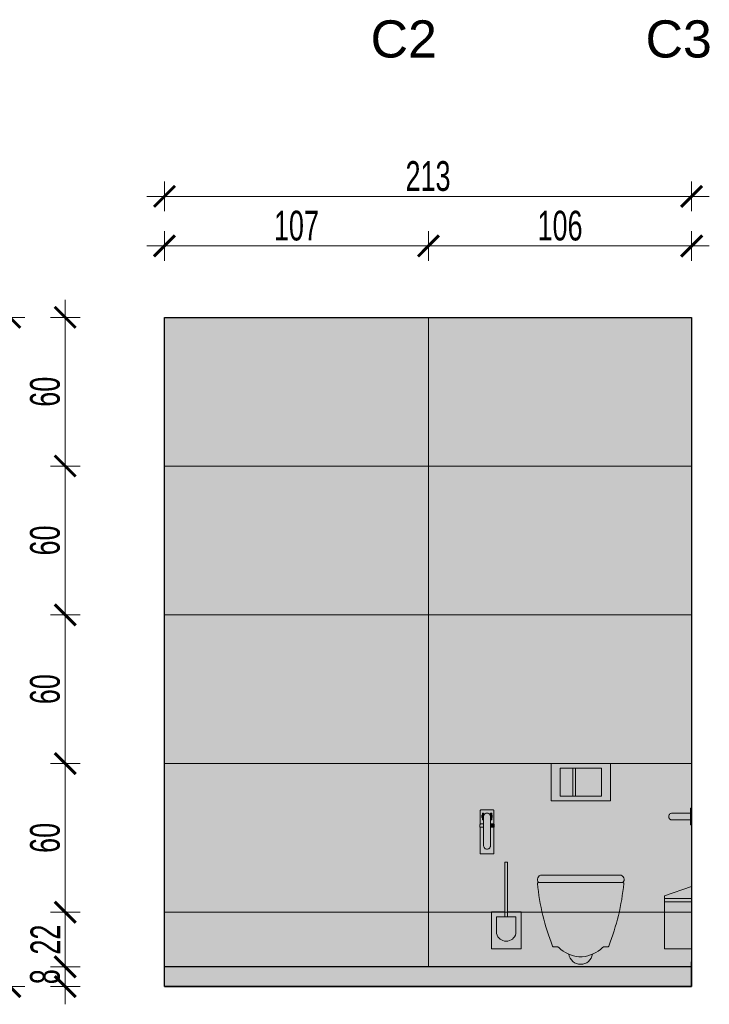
# Model space of a CAD drawing. Header units: millimetres. Extents: x -13532 to 2392, y -5241 to 5322.
# Tile 20 of 256: x -7083 to -6805, y -4792 to -4395. Entities that reach past the tile are written whole.
import ezdxf

# ---------------------------------------------------------------- set-up
doc = ezdxf.new("R2010")
doc.units = ezdxf.units.MM
doc.layers.get('0').update_dxf_attribs({"lineweight": 9, "true_color": 0x939393})
doc.layers.get('Defpoints').update_dxf_attribs({"true_color": 0xdae6d4})
for name, color, linetype, lineweight in [('- AGP-1_SCIANY_WEWN', 91, 'Continuous', 30), ('_A_KOLORYSTYKA ŚCIAN', 40, 'Continuous', 5), ('_A_ROZWINIĘCIA_MEBLE', 251, 'Continuous', 15), ('_A_ROZWINIĘCIA_OPISY', 252, 'Continuous', 15), ('_A_ROZWINIĘCIA_WYMIARY', 252, 'Continuous', 15), ('_A_WIDOK', 163, 'Continuous', 13), ('_ROZWINIĘCIA_MEBLE', 251, 'Continuous', 15)]:
    doc.layers.add(name, color=color, linetype=linetype, lineweight=lineweight)
doc.layers.add('WYMIAR', color=7, linetype='Continuous')
doc.styles.add('DIM', font='arial.ttf', dxfattribs={"width": 0.65})
doc.styles.get("Standard").update_dxf_attribs({"font": 'arial.ttf'})
doc.dimstyles.new('BP_EU_25-50', dxfattribs={"dimtxt": 12, "dimasz": 0.8, "dimexe": 0.75, "dimexo": 1, "dimgap": 2, "dimtad": 1, "dimdec": 0, "dimzin": 9, "dimdsep": 46, "dimtxsty": 'DIM', "dimblk": 'ARCH_1', "dimcen": 0, "dimdle": 50, "dimse1": 1, "dimse2": 1, "dimclrd": 256, "dimclre": 256, "dimclrt": 256, "dimadec": 0, "dimazin": 2, "dimtfac": 1, "dimtdec": 0, "dimtix": 1, "dimtmove": 2, "dimatfit": 0, "dimfxl": 0.75, "dimtolj": 1, "dimtzin": 0, "dimlwd": 15, "dimlwe": -1, "dimarcsym": 0})

# ---------------------------------------------------------------- blocks, each defined once
blk = doc.blocks.new('ARCH_1')
for p, q in [((0, 7.5), (0, -7.5)), ((8.92, 0), (-8.92, 0))]:
    blk.add_line(p, q)
at = {"const_width": 1.5}
blk.add_lwpolyline([(5.3, 5.3), (-5.3, -5.3)], dxfattribs=at)
blk = doc.blocks.new('*D813')
at = {"layer": '_A_ROZWINIĘCIA_WYMIARY', "lineweight": 15}
blk.add_line((-6917.12, -4486.04), (-6812.44, -4486.04), dxfattribs=at)
at = {"layer": 'Defpoints', "color": 0}
for p in [(-6811.64, -4486.04), (-6917.92, -4542.83), (-6811.64, -4554.84)]:
    blk.add_point(p, dxfattribs=at)
at = {"layer": '_A_ROZWINIĘCIA_WYMIARY', "lineweight": 15, "xscale": 0.8, "yscale": 0.8, "zscale": 0.8, "rotation": 180}
blk.add_blockref('ARCH_1', (-6917.92, -4486.04), dxfattribs=at)
at = {"layer": '_A_ROZWINIĘCIA_WYMIARY', "lineweight": 15, "xscale": 0.8, "yscale": 0.8, "zscale": 0.8}
blk.add_blockref('ARCH_1', (-6811.64, -4486.04), dxfattribs=at)
at = {"layer": '_A_ROZWINIĘCIA_WYMIARY', "insert": (-6864.78, -4477.91), "char_height": 12, "attachment_point": 5, "style": 'DIM'}
blk.add_mtext('\\A1;106', dxfattribs=at)
blk = doc.blocks.new('*D814')
at = {"layer": '_A_ROZWINIĘCIA_WYMIARY', "lineweight": 15}
blk.add_line((-7023.74, -4486.04), (-6918.72, -4486.04), dxfattribs=at)
at = {"layer": 'Defpoints', "color": 0}
for p in [(-6917.92, -4486.04), (-7024.54, -4514.84), (-6917.92, -4519.03)]:
    blk.add_point(p, dxfattribs=at)
at = {"layer": '_A_ROZWINIĘCIA_WYMIARY', "lineweight": 15, "xscale": 0.8, "yscale": 0.8, "zscale": 0.8, "rotation": 180}
blk.add_blockref('ARCH_1', (-7024.54, -4486.04), dxfattribs=at)
at = {"layer": '_A_ROZWINIĘCIA_WYMIARY', "lineweight": 15, "xscale": 0.8, "yscale": 0.8, "zscale": 0.8}
blk.add_blockref('ARCH_1', (-6917.92, -4486.04), dxfattribs=at)
at = {"layer": '_A_ROZWINIĘCIA_WYMIARY', "insert": (-6971.23, -4477.91), "char_height": 12, "attachment_point": 5, "style": 'DIM'}
blk.add_mtext('\\A1;107', dxfattribs=at)
blk = doc.blocks.new('*D815')
at = {"layer": '_A_ROZWINIĘCIA_WYMIARY', "lineweight": 15}
blk.add_line((-7023.74, -4466.03), (-6812.44, -4466.03), dxfattribs=at)
at = {"layer": 'Defpoints', "color": 0}
for p in [(-6811.64, -4466.03), (-7024.54, -4514.84), (-6811.64, -4514.78)]:
    blk.add_point(p, dxfattribs=at)
at = {"layer": '_A_ROZWINIĘCIA_WYMIARY', "lineweight": 15, "xscale": 0.8, "yscale": 0.8, "zscale": 0.8, "rotation": 180}
blk.add_blockref('ARCH_1', (-7024.54, -4466.03), dxfattribs=at)
at = {"layer": '_A_ROZWINIĘCIA_WYMIARY', "lineweight": 15, "xscale": 0.8, "yscale": 0.8, "zscale": 0.8}
blk.add_blockref('ARCH_1', (-6811.64, -4466.03), dxfattribs=at)
at = {"layer": '_A_ROZWINIĘCIA_WYMIARY', "insert": (-6918.09, -4457.9), "char_height": 12, "attachment_point": 5, "style": 'DIM'}
blk.add_mtext('\\A1;213', dxfattribs=at)
blk = doc.blocks.new('A$C60245799')
at = {"layer": '_ROZWINIĘCIA_MEBLE'}
h = blk.add_hatch(color=256, dxfattribs=at)
h.dxf.hatch_style = 1
h.set_gradient(color1=(101, 101, 97), rotation=180, centered=1, tint=1)
h.paths.add_polyline_path([(5.73, 40.65), (5.72, 40.69), (5.71, 40.72), (5.7, 40.75), (5.68, 40.78), (5.65, 40.8), (5.63, 40.82), (5.59, 40.84), (5.56, 40.85), (5.53, 40.85), (2.53, 40.85), (2.49, 40.85), (2.46, 40.84), (2.43, 40.82), (2.4, 40.8), (2.37, 40.78), (2.35, 40.75), (2.34, 40.72), (2.33, 40.69), (2.33, 40.65), (2.33, 37.28), (2.38, 37.31), (2.42, 37.33), (2.47, 37.35), (2.53, 37.35), (3.18, 37.35), (3.18, 38.35), (2.87, 38.35), (2.87, 38.95), (2.73, 38.95), (2.73, 39.51), (2.87, 39.51), (2.87, 40.05), (3.18, 40.05), (3.18, 39.2), (3.19, 39.35), (3.23, 39.49), (3.29, 39.63), (3.37, 39.75), (3.48, 39.85), (3.6, 39.94), (3.74, 40), (3.88, 40.04), (4.03, 40.05), (4.17, 40.04), (4.32, 40), (4.45, 39.94), (4.57, 39.85), (4.68, 39.75), (4.76, 39.63), (4.82, 39.49), (4.86, 39.35), (4.88, 39.2), (4.88, 40.05), (5.18, 40.05), (5.18, 39.51), (5.33, 39.51), (5.33, 38.95), (5.18, 38.95), (5.18, 38.35), (4.88, 38.35), (4.88, 37.35), (5.53, 37.35), (5.58, 37.35), (5.63, 37.33), (5.68, 37.31), (5.73, 37.28)])
h.paths.add_polyline_path([(3.18, 37.35), (2.53, 37.35), (2.47, 37.35), (2.42, 37.33), (2.38, 37.31), (2.33, 37.28), (2.3, 37.24), (2.27, 37.2), (2.24, 37.15), (2.23, 37.1), (2.23, 37.05), (2.23, 36.58), (3.18, 36.58)])
h.paths.add_polyline_path([(3.18, 36.58), (2.33, 36.58), (2.33, 29.91), (5.73, 29.91), (5.73, 36.58), (4.88, 36.58), (4.88, 31.95), (4.86, 31.8), (4.82, 31.66), (4.76, 31.53), (4.68, 31.4), (4.57, 31.3), (4.45, 31.21), (4.32, 31.15), (4.17, 31.11), (4.03, 31.1), (3.88, 31.11), (3.74, 31.15), (3.6, 31.21), (3.48, 31.3), (3.37, 31.4), (3.29, 31.53), (3.23, 31.66), (3.19, 31.8), (3.18, 31.95)])
h = blk.add_hatch(color=256, dxfattribs=at)
h.dxf.hatch_style = 1
h.set_gradient(color1=(101, 101, 97), rotation=180, centered=1, tint=1)
h.paths.add_polyline_path([(3.18, 40.05), (2.87, 40.05), (2.87, 38.35), (3.18, 38.35)])
h.paths.add_polyline_path([(2.87, 39.51), (2.73, 39.51), (2.73, 38.95), (2.87, 38.95)])
h = blk.add_hatch(color=256, dxfattribs=at)
h.dxf.hatch_style = 1
h.set_gradient(color1=(101, 101, 97), rotation=180, centered=1, tint=1)
h.paths.add_polyline_path([(3.18, 31.95), (3.19, 31.8), (3.23, 31.66), (3.29, 31.53), (3.37, 31.4), (3.48, 31.3), (3.6, 31.21), (3.74, 31.15), (3.88, 31.11), (4.03, 31.1), (4.17, 31.11), (4.32, 31.15), (4.45, 31.21), (4.57, 31.3), (4.68, 31.4), (4.76, 31.53), (4.82, 31.66), (4.86, 31.8), (4.88, 31.95), (4.88, 39.2), (4.86, 39.35), (4.82, 39.49), (4.76, 39.63), (4.68, 39.75), (4.57, 39.85), (4.45, 39.94), (4.32, 40), (4.17, 40.04), (4.03, 40.05), (3.88, 40.04), (3.74, 40), (3.6, 39.94), (3.48, 39.85), (3.37, 39.75), (3.29, 39.63), (3.23, 39.49), (3.19, 39.35), (3.18, 39.2)])
h = blk.add_hatch(color=256, dxfattribs=at)
h.dxf.hatch_style = 1
h.set_gradient(color1=(101, 101, 97), rotation=180, centered=1, tint=1)
h.paths.add_polyline_path([(5.18, 40.05), (4.88, 40.05), (4.88, 38.35), (5.18, 38.35)])
h.paths.add_polyline_path([(5.33, 39.51), (5.18, 39.51), (5.18, 38.95), (5.33, 38.95)])
h = blk.add_hatch(color=256, dxfattribs=at)
h.dxf.hatch_style = 1
h.set_gradient(color1=(101, 101, 97), rotation=180, centered=1, tint=1)
h.paths.add_polyline_path([(4.88, 37.35), (4.88, 36.58), (5.83, 36.58), (5.83, 37.05), (5.82, 37.1), (5.81, 37.15), (5.79, 37.2), (5.76, 37.24), (5.72, 37.28), (5.68, 37.31), (5.63, 37.33), (5.58, 37.35), (5.53, 37.35)])
for points in [[(2.33, 40.65), (2.33, 40.69), (2.34, 40.72), (2.35, 40.75), (2.37, 40.78), (2.4, 40.8), (2.43, 40.82), (2.46, 40.84), (2.49, 40.85), (2.53, 40.85)], [(2.33, 37.27), (2.33, 40.65)], [(2.53, 40.85), (5.53, 40.85)], [(3.18, 39.2), (3.19, 39.35), (3.23, 39.49), (3.29, 39.63), (3.37, 39.75), (3.48, 39.85), (3.6, 39.94), (3.74, 40), (3.88, 40.04), (4.03, 40.05)], [(3.18, 39.2), (3.18, 31.95)], [(4.03, 40.05), (4.17, 40.04), (4.32, 40), (4.45, 39.94), (4.57, 39.85), (4.68, 39.75), (4.76, 39.63), (4.82, 39.49), (4.86, 39.35), (4.88, 39.2)], [(4.88, 39.2), (4.88, 31.95)], [(5.53, 40.85), (5.56, 40.85), (5.59, 40.84), (5.63, 40.82), (5.65, 40.8), (5.68, 40.78), (5.7, 40.75), (5.71, 40.72), (5.72, 40.69), (5.73, 40.65)], [(5.73, 40.65), (5.73, 37.27)], [(2.23, 37.05), (2.23, 37.1), (2.24, 37.15), (2.27, 37.2), (2.3, 37.24), (2.33, 37.28), (2.38, 37.31), (2.42, 37.33), (2.47, 37.35), (2.53, 37.35)], [(2.23, 37.05), (2.23, 36.58)], [(3.18, 37.35), (2.53, 37.35)], [(4.88, 37.35), (5.53, 37.35)], [(5.53, 37.35), (5.58, 37.35), (5.63, 37.33), (5.68, 37.31), (5.72, 37.28), (5.76, 37.24), (5.79, 37.2), (5.81, 37.15), (5.82, 37.1), (5.83, 37.05)], [(5.83, 37.05), (5.83, 36.58)], [(2.23, 36.58), (3.18, 36.58)], [(2.33, 29.91), (2.33, 36.58)], [(5.83, 36.58), (4.88, 36.58)], [(5.73, 36.58), (5.73, 29.91)], [(4.03, 31.1), (3.88, 31.11), (3.74, 31.15), (3.6, 31.21), (3.48, 31.3), (3.37, 31.4), (3.29, 31.53), (3.23, 31.66), (3.19, 31.8), (3.18, 31.95)], [(4.88, 31.95), (4.86, 31.8), (4.82, 31.66), (4.76, 31.53), (4.68, 31.4), (4.57, 31.3), (4.45, 31.21), (4.32, 31.15), (4.17, 31.11), (4.03, 31.1)], [(2.33, 29.91), (5.73, 29.91)]]:
    blk.add_lwpolyline(points)
for points in [[(2.73, 39.51), (2.87, 39.51), (2.87, 38.95), (2.73, 38.95)], [(2.87, 40.05), (3.18, 40.05), (3.18, 38.35), (2.87, 38.35)], [(5.18, 40.05), (4.88, 40.05), (4.88, 38.35), (5.18, 38.35)], [(5.33, 39.51), (5.18, 39.51), (5.18, 38.95), (5.33, 38.95)]]:
    blk.add_lwpolyline(points, close=True)
blk = doc.blocks.new('przycisk')
h = blk.add_hatch(color=256)
h.dxf.hatch_style = 1
h.set_gradient(color1=(101, 101, 97), rotation=180, centered=1, tint=1, name='INVCURVED')
h.paths.add_polyline_path([(0, 15), (0, 0), (24, 0), (24, 15)])
h.paths.add_polyline_path([(14.15, 13.15), (20.35, 13.15), (20.35, 1.85), (14.15, 1.85), (3.65, 1.85), (3.65, 13.15)], flags=16)
h = blk.add_hatch(color=256)
h.dxf.hatch_style = 1
h.set_gradient(color1=(101, 101, 97), rotation=180, centered=1, tint=1)
h.paths.add_polyline_path([(3.65, 13.15), (3.65, 1.85), (14.15, 1.85), (14.15, 13.15)])
h = blk.add_hatch(color=256)
h.dxf.hatch_style = 1
h.set_gradient(color1=(101, 101, 97), rotation=180, centered=1, tint=1, name='INVCURVED')
h.paths.add_polyline_path([(15.15, 13.15), (14.15, 13.15), (14.15, 1.85), (15.15, 1.85)])
h = blk.add_hatch(color=256)
h.dxf.hatch_style = 1
h.set_gradient(color1=(101, 101, 97), rotation=180, centered=1, tint=1)
h.paths.add_polyline_path([(20.35, 13.15), (15.15, 13.15), (15.15, 1.85), (20.35, 1.85)])
for points in [[(0, 0), (0, 15), (24, 15), (24, 0), (0, 0)], [(20.35, 1.85), (20.35, 13.15), (14.15, 13.15), (3.65, 13.15), (3.65, 1.85), (14.15, 1.85), (20.35, 1.85)], [(14.15, 1.85), (14.15, 13.15)], [(15.15, 1.85), (15.15, 13.15)]]:
    blk.add_lwpolyline(points)
blk = doc.blocks.new('MODO RIMFREE Z PRZODU')
at = {"true_color": 0xffffff}
h = blk.add_hatch(color=7, dxfattribs=at)
h.dxf.hatch_style = 1
h.paths.add_polyline_path([(15.72, 3.04), (-15.85, 3.04, 0.679714), (-17.03, 0), (0, 0), (17.03, 0, 0.632373)])
h = blk.add_hatch(color=7, dxfattribs=at)
h.dxf.hatch_style = 1
h.paths.add_polyline_path([(17.43, -0.38, 0.471354), (17.03, 0), (0, 0), (-17.03, 0, 0.471354), (-17.43, -0.38, 0.069274), (-11.35, -25.58, 0.318761), (-10.66, -25.95), (-9.23, -25.95, -0.096349), (-8.86, -26.15, 0.175071), (-0.67, -29.91), (0, -29.91), (0.67, -29.91, 0.175071), (8.86, -26.15, -0.096349), (9.23, -25.95), (10.66, -25.95, 0.318761), (11.35, -25.58, 0.069274)])
h = blk.add_hatch(color=7, dxfattribs=at)
h.dxf.hatch_style = 1
h.paths.add_polyline_path([(4.8, -28.88, -0.080733), (0.67, -29.91), (0, -29.91), (-0.67, -29.91, -0.080272), (-4.78, -28.89, 0.372662), (0.01, -32.95, 0.373236)])
for points in [[(-17.03, 0, -0.686066), (-15.82, 3.04), (15.72, 3.04, -0.632373), (17.03, 0)], [(-4.78, -28.88, 0.372996), (0.01, -32.95, 0.372996), (4.8, -28.88)]]:
    blk.add_lwpolyline(points, format="xyb")
blk.add_lwpolyline([(0, -29.91), (0.67, -29.91, 0.175071), (8.86, -26.15, -0.096349), (9.23, -25.95), (10.66, -25.95, 0.318761), (11.35, -25.58, 0.069217), (17.43, -0.4, 0.489436), (17.03, 0), (0, 0), (-17.03, 0, 0.489436), (-17.43, -0.4, 0.069217), (-11.35, -25.58, 0.318761), (-10.66, -25.95), (-9.23, -25.95, -0.096349), (-8.86, -26.15, 0.175071), (-0.67, -29.91)], format="xyb", close=True)
blk = doc.blocks.new('pochwyt niepełnosppr ścienny bok')
at = {"layer": '_A_KOLORYSTYKA ŚCIAN'}
h = blk.add_hatch(color=256, dxfattribs=at)
h.dxf.hatch_style = 1
h.set_gradient(color1=(101, 101, 97), centered=1, tint=1)
h.paths.add_polyline_path([(-0.5, 1.38), (-7.87, 1.38), (-8.11, 1.36), (-8.34, 1.3), (-8.56, 1.2), (-8.76, 1.06), (-8.93, 0.89), (-9.06, 0.69), (-9.17, 0.47), (-9.23, 0.24), (-9.25, 0), (-9.23, -0.24), (-9.17, -0.47), (-9.06, -0.69), (-8.93, -0.89), (-8.76, -1.06), (-8.56, -1.2), (-8.34, -1.3), (-8.11, -1.36), (-7.87, -1.38), (-0.5, -1.38)])
h = blk.add_hatch(color=256, dxfattribs=at)
h.dxf.hatch_style = 1
h.set_gradient(color1=(101, 101, 97), centered=1, tint=1)
h.paths.add_polyline_path([(0, 3.38), (-0.5, 3.38), (-0.5, 1.38), (-0.5, -1.38), (-0.5, -3.38), (0, -3.38)])
at = {"lineweight": 5}
for points in [[(-9.25, 0), (-9.23, 0.24), (-9.17, 0.47), (-9.06, 0.69), (-8.93, 0.89), (-8.76, 1.06), (-8.56, 1.2), (-8.34, 1.3), (-8.11, 1.36), (-7.87, 1.38)], [(-7.87, 1.38), (-8.11, 1.36), (-8.34, 1.3), (-8.56, 1.2), (-8.76, 1.06), (-8.93, 0.89), (-9.06, 0.69), (-9.17, 0.47), (-9.23, 0.24), (-9.25, 0)], [(-7.87, -1.38), (-8.11, -1.36), (-8.34, -1.3), (-8.56, -1.2), (-8.76, -1.06), (-8.93, -0.89), (-9.06, -0.69), (-9.17, -0.47), (-9.23, -0.24), (-9.25, 0)], [(-9.25, 0), (-9.23, -0.24), (-9.17, -0.47), (-9.06, -0.69), (-8.93, -0.89), (-8.76, -1.06), (-8.56, -1.2), (-8.34, -1.3), (-8.11, -1.36), (-7.87, -1.38)], [(-7.87, 1.38), (-0.5, 1.38), (-0.5, -1.38)], [(-7.87, -1.38), (-0.5, -1.38)]]:
    blk.add_lwpolyline(points, dxfattribs=at)
blk.add_lwpolyline([(-0.5, 1.38), (-0.5, 3.38), (0, 3.38), (0, -3.38), (-0.5, -3.38), (-0.5, -1.38)])
blk = doc.blocks.new('szczotka')
h = blk.add_hatch(color=256)
h.dxf.hatch_style = 1
h.set_gradient(color1=(101, 101, 97), rotation=180, centered=1, tint=1)
h.paths.add_polyline_path([(-360.07, -4907.62), (-354.57, -4907.62), (-354.57, -4909.68), (-357.97, -4909.68), (-357.97, -4916.45, 0.79089), (-350.17, -4916.45), (-350.17, -4909.68), (-353.57, -4909.68), (-353.57, -4907.62), (-348.07, -4907.62), (-348.07, -4922.62), (-360.07, -4922.62)])
h.paths.add_polyline_path([(-354.57, -4909.68), (-354.57, -4887.62), (-353.57, -4887.62), (-353.57, -4909.68)])
at = {"true_color": 0xffffff}
h = blk.add_hatch(color=7, dxfattribs=at)
h.dxf.hatch_style = 1
h.paths.add_polyline_path([(-357.97, -4916.45, 0.79089), (-350.17, -4916.45), (-350.17, -4909.68), (-357.97, -4909.68)])
for points in [[(-354.57, -4909.68), (-353.57, -4909.68), (-353.57, -4887.62), (-354.57, -4887.62)], [(-354.07, -4909.68), (-357.47, -4909.68), (-357.47, -4909.68), (-354.07, -4909.68)]]:
    blk.add_lwpolyline(points, close=True)
for points in [[(-354.57, -4907.62), (-360.07, -4907.62), (-360.07, -4922.62), (-348.07, -4922.62), (-348.07, -4907.62), (-353.57, -4907.62)], [(-357.97, -4916.45), (-357.97, -4909.68), (-350.17, -4909.68), (-350.17, -4916.45)]]:
    blk.add_lwpolyline(points)
blk.add_arc((-354.07, -4915.53), 4, 193.3198, 346.6802)
blk = doc.blocks.new('kosz mały')
h = blk.add_hatch(color=256)
h.dxf.hatch_style = 1
h.paths.add_polyline_path([(-66.37, -4927.41), (-66.37, -4948.81), (-77.17, -4948.81), (-77.17, -4923.61)])
h = blk.add_hatch(color=256)
h.dxf.hatch_style = 1
h.set_gradient(color1=(101, 101, 97), rotation=180, centered=1, tint=1)
h.paths.add_polyline_path([(-66.37, -4927.41), (-66.37, -4948.81), (-77.17, -4948.81), (-77.17, -4923.61)])
blk.add_line((-66.37, -4929.87), (-77.17, -4929.87))
for points in [[(-66.37, -4927.41), (-66.37, -4948.81), (-77.17, -4948.81), (-77.17, -4923.61)], [(-66.37, -4927.41), (-66.37, -4928.44), (-77.17, -4928.44), (-77.17, -4923.61)]]:
    blk.add_lwpolyline(points, close=True)
blk = doc.blocks.new('*D846')
at = {"layer": '_A_ROZWINIĘCIA_WYMIARY', "lineweight": 15}
for p, q in [((-7064.6, -4776.04), (-7064.6, -4775.24)), ((-7064.6, -4776.84), (-7064.6, -4784.84)), ((-7064.6, -4785.64), (-7064.6, -4786.44))]:
    blk.add_line(p, q, dxfattribs=at)
at = {"layer": 'Defpoints', "color": 0}
for p in [(-7010.71, -4776.84), (-7064.6, -4784.84), (-7049.4, -4784.84)]:
    blk.add_point(p, dxfattribs=at)
at = {"layer": '_A_ROZWINIĘCIA_WYMIARY', "lineweight": 15, "xscale": 0.8, "yscale": 0.8, "zscale": 0.8}
for p, rotation in [((-7064.6, -4776.84), 270), ((-7064.6, -4784.84), 90)]:
    blk.add_blockref('ARCH_1', p, dxfattribs=dict(at, rotation=rotation))
at = {"layer": '_A_ROZWINIĘCIA_WYMIARY', "insert": (-7072.72, -4780.84), "char_height": 12, "attachment_point": 5, "rotation": 90, "style": 'DIM'}
blk.add_mtext('\\A1;8', dxfattribs=at)
blk = doc.blocks.new('*D847')
at = {"layer": '_A_ROZWINIĘCIA_WYMIARY', "lineweight": 15}
blk.add_line((-7086.93, -4515.64), (-7086.93, -4784.04), dxfattribs=at)
at = {"layer": 'Defpoints', "color": 0}
for p in [(-7010.71, -4514.84), (-7086.93, -4784.84), (-7049.4, -4784.84)]:
    blk.add_point(p, dxfattribs=at)
at = {"layer": '_A_ROZWINIĘCIA_WYMIARY', "lineweight": 15, "xscale": 0.8, "yscale": 0.8, "zscale": 0.8}
for p, rotation in [((-7086.93, -4514.84), 90), ((-7086.93, -4784.84), 270)]:
    blk.add_blockref('ARCH_1', p, dxfattribs=dict(at, rotation=rotation))
at = {"layer": '_A_ROZWINIĘCIA_WYMIARY', "insert": (-7095.06, -4649.84), "char_height": 12, "attachment_point": 5, "rotation": 90, "style": 'DIM'}
blk.add_mtext('\\A1;270', dxfattribs=at)
blk = doc.blocks.new('*D848')
at = {"layer": '_A_ROZWINIĘCIA_WYMIARY', "lineweight": 15}
blk.add_line((-7064.6, -4776.04), (-7064.6, -4755.64), dxfattribs=at)
at = {"layer": 'Defpoints', "color": 0}
for p in [(-7064.6, -4754.84), (-7010.71, -4754.84), (-7010.71, -4776.84)]:
    blk.add_point(p, dxfattribs=at)
at = {"layer": '_A_ROZWINIĘCIA_WYMIARY', "lineweight": 15, "xscale": 0.8, "yscale": 0.8, "zscale": 0.8}
for p, rotation in [((-7064.6, -4754.84), 90), ((-7064.6, -4776.84), 270)]:
    blk.add_blockref('ARCH_1', p, dxfattribs=dict(at, rotation=rotation))
at = {"layer": '_A_ROZWINIĘCIA_WYMIARY', "insert": (-7072.62, -4765.84), "char_height": 12, "attachment_point": 5, "rotation": 90, "style": 'DIM'}
blk.add_mtext('\\A1;22', dxfattribs=at)
blk = doc.blocks.new('*D849')
at = {"layer": '_A_ROZWINIĘCIA_WYMIARY', "lineweight": 15}
blk.add_line((-7064.6, -4754.04), (-7064.6, -4695.64), dxfattribs=at)
at = {"layer": 'Defpoints', "color": 0}
for p in [(-7064.6, -4694.84), (-6992.45, -4694.84), (-7010.71, -4754.84)]:
    blk.add_point(p, dxfattribs=at)
at = {"layer": '_A_ROZWINIĘCIA_WYMIARY', "lineweight": 15, "xscale": 0.8, "yscale": 0.8, "zscale": 0.8}
for p, rotation in [((-7064.6, -4694.84), 90), ((-7064.6, -4754.84), 270)]:
    blk.add_blockref('ARCH_1', p, dxfattribs=dict(at, rotation=rotation))
at = {"layer": '_A_ROZWINIĘCIA_WYMIARY', "insert": (-7072.72, -4724.84), "char_height": 12, "attachment_point": 5, "rotation": 90, "style": 'DIM'}
blk.add_mtext('\\A1;60', dxfattribs=at)
blk = doc.blocks.new('*D850')
at = {"layer": '_A_ROZWINIĘCIA_WYMIARY', "lineweight": 15}
blk.add_line((-7064.6, -4694.04), (-7064.6, -4635.64), dxfattribs=at)
at = {"layer": 'Defpoints', "color": 0}
for p in [(-7064.6, -4634.84), (-6992.06, -4634.84), (-6992.45, -4694.84)]:
    blk.add_point(p, dxfattribs=at)
at = {"layer": '_A_ROZWINIĘCIA_WYMIARY', "lineweight": 15, "xscale": 0.8, "yscale": 0.8, "zscale": 0.8}
for p, rotation in [((-7064.6, -4634.84), 90), ((-7064.6, -4694.84), 270)]:
    blk.add_blockref('ARCH_1', p, dxfattribs=dict(at, rotation=rotation))
at = {"layer": '_A_ROZWINIĘCIA_WYMIARY', "insert": (-7072.72, -4664.84), "char_height": 12, "attachment_point": 5, "rotation": 90, "style": 'DIM'}
blk.add_mtext('\\A1;60', dxfattribs=at)
blk = doc.blocks.new('*D851')
at = {"layer": '_A_ROZWINIĘCIA_WYMIARY', "lineweight": 15}
blk.add_line((-7064.6, -4634.04), (-7064.6, -4575.64), dxfattribs=at)
at = {"layer": 'Defpoints', "color": 0}
for p in [(-7064.6, -4574.84), (-7002.62, -4574.84), (-6992.06, -4634.84)]:
    blk.add_point(p, dxfattribs=at)
at = {"layer": '_A_ROZWINIĘCIA_WYMIARY', "lineweight": 15, "xscale": 0.8, "yscale": 0.8, "zscale": 0.8}
for p, rotation in [((-7064.6, -4574.84), 90), ((-7064.6, -4634.84), 270)]:
    blk.add_blockref('ARCH_1', p, dxfattribs=dict(at, rotation=rotation))
at = {"layer": '_A_ROZWINIĘCIA_WYMIARY', "insert": (-7072.72, -4604.84), "char_height": 12, "attachment_point": 5, "rotation": 90, "style": 'DIM'}
blk.add_mtext('\\A1;60', dxfattribs=at)
blk = doc.blocks.new('*D852')
at = {"layer": '_A_ROZWINIĘCIA_WYMIARY', "lineweight": 15}
blk.add_line((-7064.6, -4574.04), (-7064.6, -4515.64), dxfattribs=at)
at = {"layer": 'Defpoints', "color": 0}
for p in [(-7064.6, -4514.84), (-6977.97, -4514.84), (-7002.62, -4574.84)]:
    blk.add_point(p, dxfattribs=at)
at = {"layer": '_A_ROZWINIĘCIA_WYMIARY', "lineweight": 15, "xscale": 0.8, "yscale": 0.8, "zscale": 0.8}
for p, rotation in [((-7064.6, -4514.84), 90), ((-7064.6, -4574.84), 270)]:
    blk.add_blockref('ARCH_1', p, dxfattribs=dict(at, rotation=rotation))
at = {"layer": '_A_ROZWINIĘCIA_WYMIARY', "insert": (-7072.72, -4544.84), "char_height": 12, "attachment_point": 5, "rotation": 90, "style": 'DIM'}
blk.add_mtext('\\A1;60', dxfattribs=at)

msp = doc.modelspace()

# ---------------------------------------------------------------- hatches: boundary and pattern name
at = {"linetype": 'Continuous', "lineweight": 50, "true_color": 0xeee2d8}
h = msp.add_hatch(color=254, dxfattribs=at)
h.dxf.hatch_style = 1
h.paths.add_polyline_path([(-7024.5423, -4514.8299), (-7024.5423, -4776.8299), (-6811.6394, -4776.8421), (-6811.6394, -4514.8421)])
at = {"true_color": 0x575757}
msp.add_hatch(color=251, dxfattribs=at).paths.add_polyline_path([(-7024.5423, -4784.836), (-6811.6394, -4784.836), (-6811.6394, -4776.836), (-7024.5423, -4776.836)])

# ---------------------------------------------------------------- linework, layer by layer
at = {"layer": '- AGP-1_SCIANY_WEWN', "color": 8}
msp.add_lwpolyline([(-7024.5423, -4514.836), (-6811.6394, -4514.836), (-6811.6394, -4784.836), (-7024.5423, -4784.836)], close=True, dxfattribs=at)
at = {"ltscale": 5}
for points in [[(-6917.9187, -4514.836), (-6917.9187, -4776.836)], [(-6811.6394, -4574.836), (-7024.5423, -4574.836)], [(-6811.6394, -4634.836), (-7024.5423, -4634.836)], [(-6811.6394, -4694.836), (-7024.5423, -4694.836)], [(-6811.6394, -4754.836), (-7024.5423, -4754.836)]]:
    msp.add_lwpolyline(points, dxfattribs=at)
at = {"layer": 'WYMIAR'}
for p, q in [((-6811.6394, -4776.836), (-7024.5423, -4776.836)), ((-6811.6394, -4784.836), (-6811.6394, -4774.836)), ((-7024.5423, -4784.836), (-6811.6394, -4784.836))]:
    msp.add_line(p, q, dxfattribs=at)

# ---------------------------------------------------------------- block references
at = {"layer": '_A_ROZWINIĘCIA_MEBLE', "xscale": -1}
for name, p in [('przycisk', (-6844.4157, -4709.836)), ('MODO RIMFREE Z PRZODU', (-6856.4653, -4742.88)), ('kosz mały', (-6888.9186, 179.1926))]:
    msp.add_blockref(name, p, dxfattribs=at)
at = {"layer": '_A_ROZWINIĘCIA_MEBLE'}
for name, p in [('pochwyt niepełnosppr ścienny bok', (-6811.6394, -4716.2282)), ('szczotka', (-6532.4457, 153.0072))]:
    msp.add_blockref(name, p, dxfattribs=at)
at = {"layer": '_A_WIDOK', "xscale": 1.6256, "yscale": 1.6256, "zscale": 1.6256}
msp.add_blockref('A$C60245799', (-6900.8061, -4779.9425), dxfattribs=at)

# ---------------------------------------------------------------- texts
at = {"layer": '_A_ROZWINIĘCIA_OPISY', "char_height": 15, "attachment_point": 1}
for s, insert in [('C2', (-6941.2939, -4395.0162)), ('C3', (-6830.2704, -4395.017))]:
    msp.add_mtext_dynamic_manual_height_columns(s, width=44.069342, gutter_width=12.5, heights=[0], dxfattribs=dict(at, insert=insert))

# ---------------------------------------------------------------- dimensions: what is measured, and where the dimension line sits
at = {"layer": '_A_ROZWINIĘCIA_WYMIARY'}
for base, p1, p2, picture, middle in [((-6811.6394, -4466.032), (-7024.5423, -4514.836), (-6811.6394, -4514.7797), '*D815', (-6918.0908, -4457.901)), ((-6917.9187, -4486.0358), (-7024.5423, -4514.836), (-6917.9187, -4519.0305), '*D814', (-6971.2305, -4477.9089)), ((-6811.6394, -4486.0358), (-6917.9187, -4542.8275), (-6811.6394, -4554.836), '*D813', (-6864.779, -4477.9089))]:
    dim = msp.add_linear_dim(base=base, p1=p1, p2=p2, dimstyle='BP_EU_25-50', override={"dimblk": 'ARCH_1'}, dxfattribs=at)
    dim.commit()
    dim.dimension.update_dxf_attribs({"geometry": picture, "text_midpoint": middle})
for base, p1, p2, picture, middle in [((-7086.9303, -4784.836), (-7010.7071, -4514.836), (-7049.4008, -4784.836), '*D847', (-7095.0572, -4649.836)), ((-7064.5971, -4784.8353), (-7010.7071, -4776.836), (-7049.3998, -4784.8353), '*D846', (-7072.7239, -4780.8356))]:
    dim = msp.add_linear_dim(base=base, p1=p1, p2=p2, angle=90, dimstyle='BP_EU_25-50', dxfattribs=at)
    dim.commit()
    dim.dimension.update_dxf_attribs({"geometry": picture, "text_midpoint": middle})
for base, p1, p2, picture, middle in [((-7064.5971, -4514.836), (-7002.6221, -4574.836), (-6977.9685, -4514.836), '*D852', (-7072.7239, -4544.836)), ((-7064.5971, -4574.836), (-6992.0563, -4634.836), (-7002.6221, -4574.836), '*D851', (-7072.7239, -4604.836)), ((-7064.5971, -4634.836), (-6992.4476, -4694.836), (-6992.0563, -4634.836), '*D850', (-7072.7239, -4664.836)), ((-7064.5971, -4694.836), (-7010.7071, -4754.836), (-6992.4476, -4694.836), '*D849', (-7072.7239, -4724.836)), ((-7064.5971, -4754.836), (-7010.7071, -4776.836), (-7010.7071, -4754.836), '*D848', (-7072.6216, -4765.836))]:
    dim = msp.add_linear_dim(base=base, p1=p1, p2=p2, angle=90, dimstyle='BP_EU_25-50', override={"dimblk": 'ARCH_1'}, dxfattribs=at)
    dim.commit()
    dim.dimension.update_dxf_attribs({"geometry": picture, "text_midpoint": middle})

doc.saveas('drawing.dxf')
